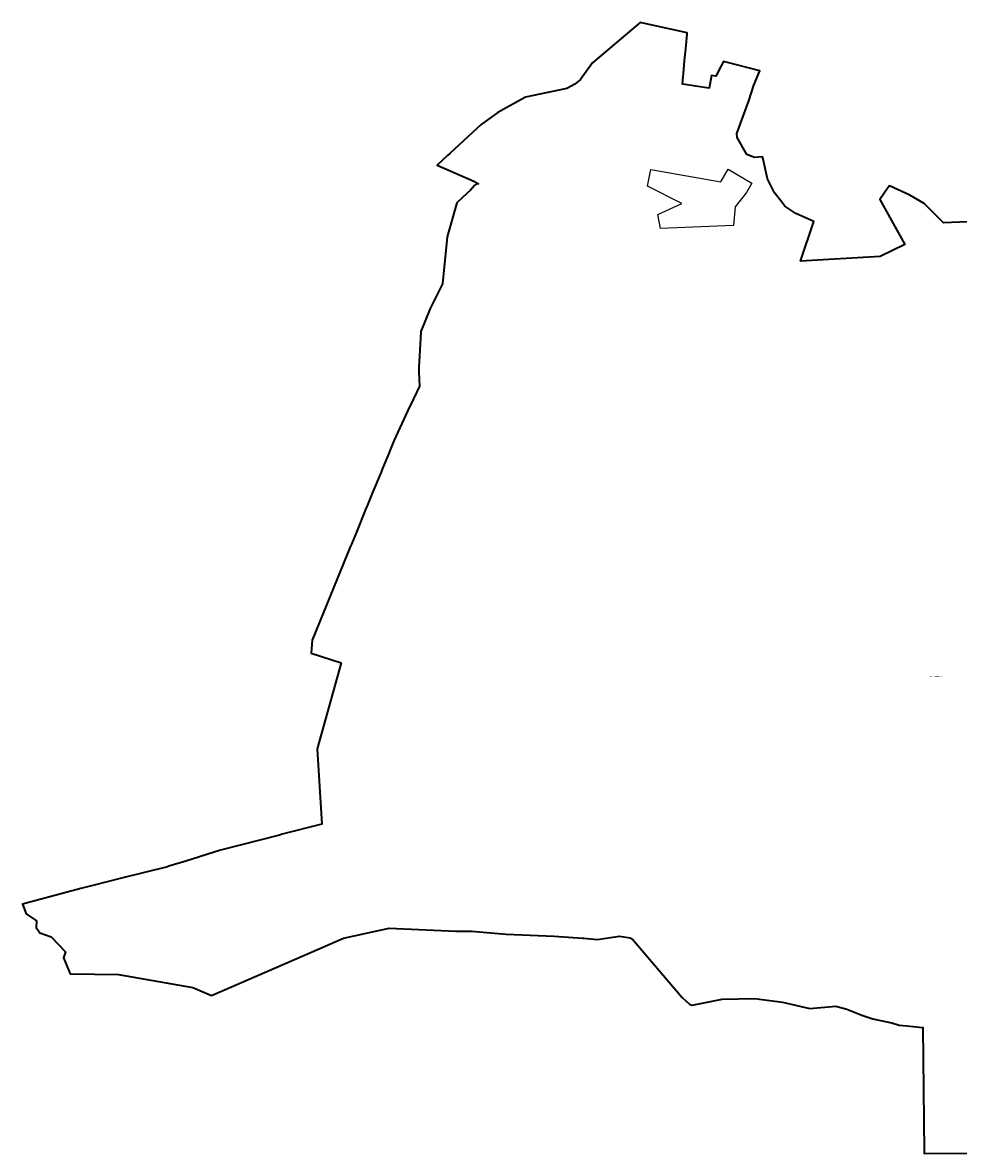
# Model space of a CAD drawing. Header units: metres. Extents: x 5550519 to 5556068, y 5707831 to 5711778.
# Tile 1 of 6: x 5550519 to 5553349, y 5708357 to 5711778. Entities that reach past the tile are written whole.
import ezdxf

# ---------------------------------------------------------------- set-up
doc = ezdxf.new("R2010")
doc.units = ezdxf.units.M
doc.header["$MEASUREMENT"] = 0
doc.layers.add('208-opis obrębu', color=7, linetype='CONTINUOUS')
doc.layers.add('216-obręb ewidencyjny', color=7, linetype='CONTINUOUS')
doc.styles.get("Standard").update_dxf_attribs({"font": 'Working1250', "width": 0.75})

msp = doc.modelspace()

# ---------------------------------------------------------------- linework, layer by layer
at = {"layer": '216-obręb ewidencyjny', "color": 4, "linetype": 'Continuous', "lineweight": 35, "flags": 128}
msp.add_lwpolyline([(5553376.5, 5711175.13), (5553303.29, 5711172.41), (5553245.53, 5711230.59), (5553201.96, 5711255.35), (5553140.19, 5711284.18), (5553135.72, 5711277.69), (5553111.42, 5711242.97), (5553187.3, 5711106.28), (5553112.55, 5711070.64), (5552871.37, 5711055.67), (5552911.56, 5711176.56), (5552902.55, 5711179.99), (5552857.56, 5711200.05), (5552823.52, 5711222.08), (5552811.69, 5711238.16), (5552792.63, 5711262.96), (5552771.45, 5711305.07), (5552757.83, 5711364.93), (5552755.89, 5711371.71), (5552732.07, 5711369.95), (5552708.66, 5711378.89), (5552680.03, 5711429.79), (5552679.16, 5711442.78), (5552714.87, 5711541.1), (5552730.31, 5711588.98), (5552748.08, 5711631.97), (5552646.36, 5711658.41), (5552638.8, 5711660.44), (5552624.64, 5711633.81), (5552623.01, 5711630.74), (5552615.25, 5711616.16), (5552602.2, 5711617.95), (5552594.64, 5711579.05), (5552553.44, 5711585.49), (5552548.45, 5711586.27), (5552514.23, 5711591.62), (5552515.33, 5711603.25), (5552517.25, 5711623.5), (5552520.9, 5711662.6), (5552524.28, 5711698.67), (5552528.39, 5711742.51), (5552528.77, 5711746.49), (5552386.72, 5711777.83), (5552341.22, 5711740), (5552242.43, 5711655.77), (5552206.34, 5711605.86), (5552188.96, 5711591.55), (5552164.86, 5711578.01), (5552039.74, 5711552.34), (5551955.7, 5711505.94), (5551905.37, 5711470.06), (5551811.47, 5711382.69), (5551803.77, 5711375.52), (5551772.64, 5711346.55), (5551883.27, 5711298.11), (5551897.77, 5711289.86), (5551892.76, 5711290.25), (5551886.05, 5711286.29), (5551872.89, 5711270.89), (5551862.61, 5711261.35), (5551831.94, 5711232.47), (5551802.24, 5711129.93), (5551788.66, 5710987.51), (5551781.95, 5710975.45), (5551751.34, 5710913.14), (5551722.97, 5710843.08), (5551721.64, 5710822.12), (5551717.12, 5710735.9), (5551717.15, 5710734.75), (5551717.28, 5710729.36), (5551718.23, 5710691.33), (5551718.4, 5710685.29), (5551718.54, 5710678.21), (5551700.35, 5710639.93), (5551682.44, 5710602.21), (5551642.54, 5710514.46), (5551637.45, 5710502.12), (5551623.18, 5710467.49), (5551609.29, 5710433.77), (5551605.17, 5710423.76), (5551602.56, 5710417.46), (5551577.11, 5710355.84), (5551573.11, 5710346.16), (5551571.19, 5710341.53), (5551564.8, 5710326.05), (5551557.63, 5710308.7), (5551557.41, 5710308.15), (5551555.92, 5710304.56), (5551527.98, 5710236.39), (5551512.98, 5710199.81), (5551510.42, 5710193.56), (5551490.24, 5710144.39), (5551479.1, 5710117.26), (5551458.82, 5710067.87), (5551393.84, 5709909.31), (5551391.4, 5709870.04), (5551481.75, 5709840.61), (5551409.76, 5709580.98), (5551423.09, 5709353.05), (5551303.72, 5709322.21), (5551295.5, 5709320.04), (5551117.26, 5709273.83), (5551012.16, 5709241.21), (5550960.79, 5709225.26), (5550956.77, 5709224.01), (5550818, 5709189.31), (5550730.65, 5709167.23), (5550694.77, 5709158.17), (5550518.53, 5709110.79), (5550529.37, 5709082.02), (5550560.31, 5709060.17), (5550559.54, 5709040.46), (5550570.29, 5709023.56), (5550605.11, 5709012.3), (5550648.12, 5708966.22), (5550641.98, 5708948.04), (5550662.2, 5708900.17), (5550808.13, 5708898.12), (5551033.49, 5708859.06), (5551089.49, 5708834.11), (5551393.9, 5708966.73), (5551489.39, 5709008.2), (5551627.64, 5709038.67), (5551829.12, 5709029.2), (5551875.72, 5709029.2), (5551980.94, 5709019.98), (5552126.61, 5709014.09), (5552212.57, 5709007.69), (5552215.96, 5709007.44), (5552256.67, 5709003.6), (5552324.26, 5709014.35), (5552356.26, 5709009.23), (5552363.39, 5709005.37), (5552513.71, 5708828.74), (5552535.73, 5708808.26), (5552544.05, 5708804.75), (5552634.8, 5708823.62), (5552731.82, 5708825.15), (5552816.57, 5708814.5), (5552899.47, 5708795.25), (5552978.13, 5708802.34), (5553011.86, 5708793.15), (5553056.89, 5708775.38), (5553089.77, 5708763.44), (5553146.85, 5708752.04), (5553147.96, 5708751.69), (5553170.16, 5708744.9), (5553192.41, 5708742.46), (5553241.23, 5708737.46), (5553245.56, 5708362.55), (5553245.62, 5708356.81), (5553657.79, 5708359.66)], dxfattribs=at)
at = {"layer": '216-obręb ewidencyjny', "color": 252, "linetype": 'Continuous', "lineweight": 25, "flags": 128}
msp.add_lwpolyline([(5552408.35, 5711282.97), (5552418.7, 5711333.31), (5552630.48, 5711296.61), (5552652.73, 5711334.79), (5552723.61, 5711292.4), (5552707.75, 5711263.47), (5552673.7, 5711220.96), (5552668.71, 5711163.97), (5552447.39, 5711155.21), (5552439.76, 5711197.02), (5552511.95, 5711230.73)], close=True, dxfattribs=at)

# ---------------------------------------------------------------- texts
at = {"layer": '208-opis obrębu', "color": 252, "linetype": 'Continuous', "lineweight": 25, "width": 0.79}
msp.add_text('[021605_5.0009] Szklarki', height=2.625, dxfattribs=at).set_placement((5553260.86, 5709798.46))

doc.saveas('drawing.dxf')
